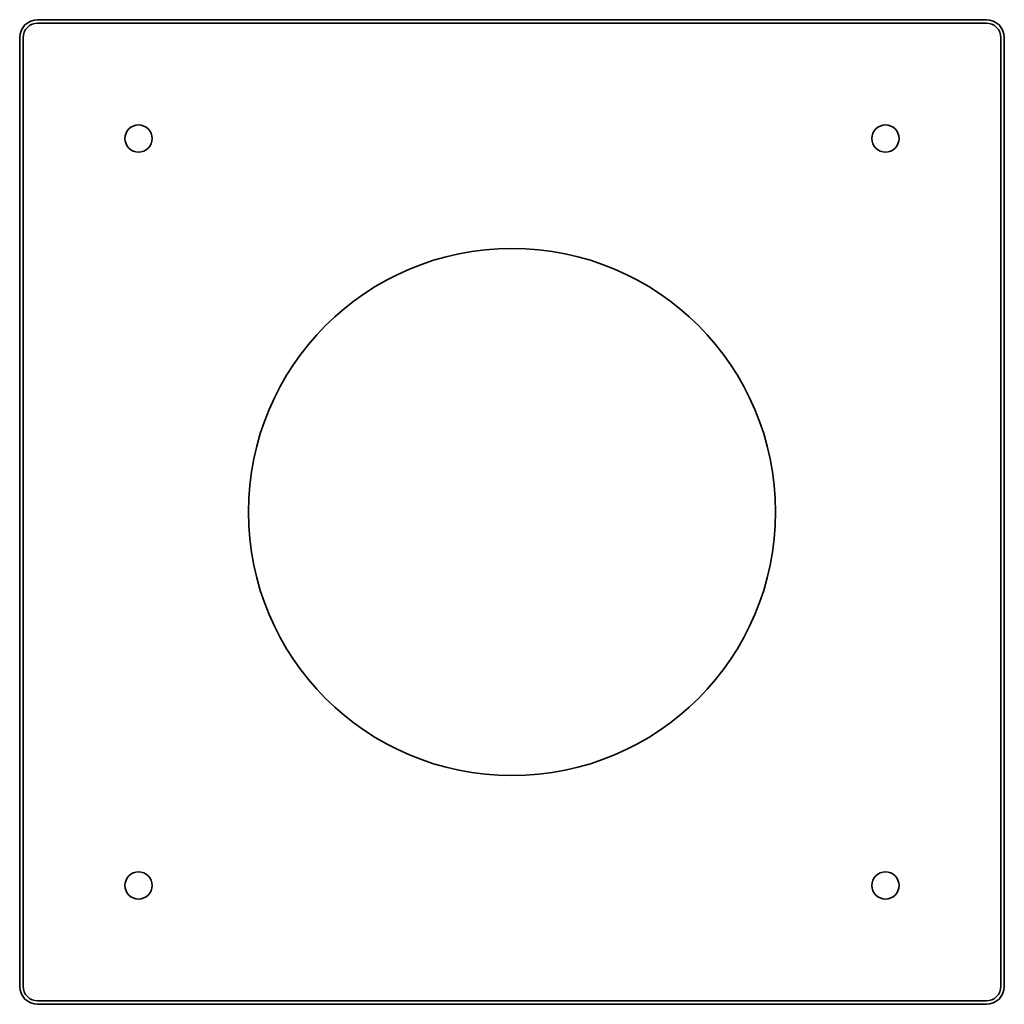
# Model space of a CAD drawing. Header units: millimetres. Extents: x 203 to 638, y 79 to 514.
import ezdxf

# ---------------------------------------------------------------- set-up
doc = ezdxf.new("R2010")
doc.units = ezdxf.units.MM
doc.header["$LTSCALE"] = 2
doc.layers.add('Krawędzie widoczne(ISO)', color=7, linetype='Continuous', lineweight=35, true_color=0x262659)

msp = doc.modelspace()

# ---------------------------------------------------------------- linework, layer by layer
at = {"layer": 'Krawędzie widoczne(ISO)'}
for p, q in [((629.5, 514.5), (210.5, 514.5)), ((210.5, 513), (629.5, 513)), ((202.5, 506.5), (202.5, 87.5)), ((204, 87.5), (204, 506.5)), ((636, 506.5), (636, 87.5)), ((637.5, 87.5), (637.5, 506.5)), ((629.5, 81), (210.5, 81)), ((210.5, 79.5), (629.5, 79.5))]:
    msp.add_line(p, q, dxfattribs=at)
for centre, radius in [((255, 462), 6), ((585, 462), 6), ((420, 297), 116.45), ((255, 132), 6), ((585, 132), 6)]:
    msp.add_circle(centre, radius, dxfattribs=at)
for centre, radius, start, end in [((210.5, 506.5), 8, 90, 180), ((629.5, 506.5), 8, 0, 90), ((210.5, 506.5), 6.5, 90, 180), ((629.5, 506.5), 6.5, 0, 90), ((210.5, 87.5), 8, 180, 270), ((210.5, 87.5), 6.5, 180, 270), ((629.5, 87.5), 6.5, 270, 0), ((629.5, 87.5), 8, 270, 0)]:
    msp.add_arc(centre, radius, start, end, dxfattribs=at)

doc.saveas('drawing.dxf')
